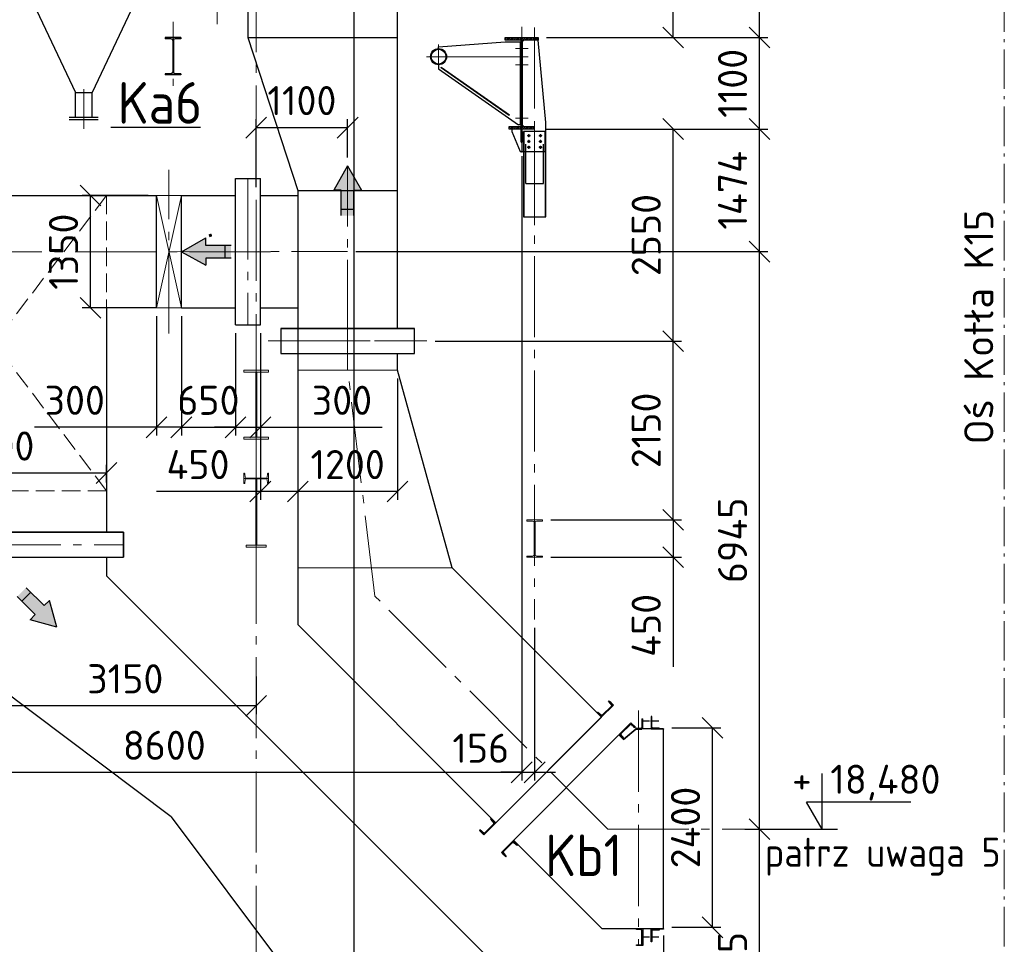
# Model space of a CAD drawing. Header units: millimetres. Extents: x 0 to 129400, y 0 to 84100.
# Tile 17 of 29: x 47652 to 59497, y 54159 to 65278. Entities that reach past the tile are written whole.
import ezdxf
from ezdxf.enums import TextEntityAlignment as Align

# ---------------------------------------------------------------- set-up
doc = ezdxf.new("R2010")
doc.units = ezdxf.units.MM
doc.header["$LTSCALE"] = 100
for name, pattern in [('CENTER2', [1.125, 0.75, -0.125, 0.125, -0.125]), ('gen3', [6.25, 4.75, -1.5]), ('gen3a', [3.125, 2.25, -0.875]), ('gen7', [13.75, 9.75, -1.5, 1, -1.5]), ('gen7a', [6.875, 4.75, -0.875, 0.375, -0.875])]:
    doc.linetypes.add(name, pattern=pattern)
doc.layers.get('Defpoints').update_dxf_attribs({"color": 5, "lineweight": 50})
for name, color, linetype in [('01S', 4, 'Continuous'), ('03S', 1, 'CENTER2'), ('06S', 2, 'Continuous'), ('07', 2, 'Continuous'), ('0S', 7, 'Continuous'), ('3', 3, 'gen3'), ('4', 3, 'Continuous'), ('5', 3, 'Continuous'), ('6', 2, 'Continuous'), ('8', 8, 'Continuous'), ('Rbcs_EX_Profile', 7, 'Continuous')]:
    doc.layers.add(name, color=color, linetype=linetype)
for name, color, linetype, lineweight in [('1', 4, 'Continuous', 0), ('3a', 3, 'gen3a', 0), ('7', 1, 'gen7', 0), ('7a', 1, 'gen7a', 0), ('AM_4', 3, 'Continuous', 25), ('AM_5', 3, 'Continuous', 25), ('Kompensatory', 4, 'Continuous', 25)]:
    doc.layers.add(name, color=color, linetype=linetype, lineweight=lineweight)
doc.styles.get("Standard").update_dxf_attribs({"font": 'isocpeur.ttf'})
doc.linetypes.add('Amzigzag', pattern='A,0.0001,[136,genltshp.shx,S=0.04,R=0,X=0,Y=0],-11', length=11.0001)
doc.dimstyles.new('AM_DIN$0', dxfattribs={"dimtxt": 3.5, "dimasz": 2.5, "dimexe": 1, "dimexo": 1, "dimgap": 1.5, "dimtad": 1, "dimdsep": 46, "dimtxsty": 'Standard', "dimblk": 'OBLIQUE', "dimcen": 0, "dimclrd": 256, "dimclre": 256, "dimclrt": 2, "dimadec": 0, "dimazin": 2, "dimtp": 0.1, "dimtm": 0.1, "dimtfac": 0.71, "dimtmove": 0, "dimatfit": 3, "dimfxl": 0, "dimlwd": -1, "dimlwe": -1, "dimarcsym": 0})
pattern_1 = [(135, (-19881.25, -14833.221), (-11.22532, -11.22532), [])]
pattern_2 = [(45, (-19881.25, -14833.221), (-11.22532, 11.22532), [])]

# ---------------------------------------------------------------- blocks, each defined once
blk = doc.blocks.new('IPE450')
for p, q in [((95, 0), (-95, 0)), ((95, 0), (95, -14.6)), ((-95, 0), (-95, -14.6)), ((-25.7, -14.6), (-95, -14.6)), ((-4.7, -35.6), (-4.7, -414.4)), ((4.7, -35.6), (4.7, -414.4)), ((95, -14.6), (25.7, -14.6)), ((-95, -435.4), (-95, -450)), ((-25.7, -435.4), (-95, -435.4)), ((95, -450), (-95, -450)), ((95, -435.4), (25.7, -435.4)), ((95, -435.4), (95, -450))]:
    blk.add_line(p, q)
for centre, start, end in [((-25.7, -35.6), 0, 90), ((25.7, -35.6), 90, 180), ((-25.7, -414.4), 270, 0), ((25.7, -414.4), 180, 270)]:
    blk.add_arc(centre, 21, start, end)
blk = doc.blocks.new('K3B1')
for p, q in [((-1350, 4200), (1950, 4200)), ((-1350, 150), (-1350, 4200)), ((1950, 2850), (1950, 4200)), ((1350, 2850), (1350, 150)), ((1950, 2850), (1350, 2850)), ((-1555, 150), (1555, 150))]:
    blk.add_line(p, q)
at = {"layer": '3a', "color": 4}
for p, q in [((1350, 4200), (-1350, 650)), ((1350, 650), (-1350, 4200))]:
    blk.add_line(p, q, dxfattribs=at)
at = {"layer": '3a'}
for p, q in [((1350, 4200), (1350, 2850)), ((1350, 650), (-1350, 650))]:
    blk.add_line(p, q, dxfattribs=at)
at = {"layer": '7'}
for p, q in [((0, 4635), (0, 0)), ((2100, 2539), (2100, 4511)), ((3323, 3525), (-1000, 3525)), ((-1550, 0), (1550, 0))]:
    blk.add_line(p, q, dxfattribs=at)
blk = doc.blocks.new('K2B1')
blk.add_hatch(color=4).paths.add_polyline_path([(-5020, 6312), (-4957, 6375), (-5174, 6591), (-5067, 6698), (-4850, 6482), (-4788, 6545), (-4697, 6222)])
for p, q in [((-7005, 7064), (-7005, 7364)), ((-3895, 7364), (-3895, 7064)), ((-7005, 7064), (-3895, 7064)), ((-6800, 6714), (-6800, 7064)), ((-4100, 7064), (-4100, 6842)), ((-4100, 6842), (1200, 1542)), ((-6800, 6714), (-6150, 6064)), ((-3321, 3943), (-6150, 6064)), ((-3321, 3943), (-1200, 1114)), ((1200, 450), (1200, 1542)), ((-1200, 450), (-1200, 1114)), ((-1405, 150), (-1405, 450)), ((-1405, 450), (1405, 450)), ((1405, 150), (1405, 450)), ((-1405, 150), (1405, 150)), ((-1200, 0), (-1200, 150)), ((1200, 0), (1200, 150)), ((1200, 0), (-1200, 0))]:
    blk.add_line(p, q)
at = {"color": 4}
for p, q in [((-5012, 6644), (-5119, 6537)), ((-5067, 6698), (-4850, 6482)), ((-5174, 6591), (-4957, 6375)), ((-4850, 6482), (-4788, 6545)), ((-4697, 6222), (-4788, 6545)), ((-4957, 6375), (-5020, 6312)), ((-4697, 6222), (-5020, 6312))]:
    blk.add_line(p, q, dxfattribs=at)
at = {"layer": '7'}
for p, q in [((-7000, 7214), (-3900, 7214)), ((-5450, 7214), (-5450, 6552)), ((0, -650), (0, 695)), ((-1594, 300), (1594, 300))]:
    blk.add_line(p, q, dxfattribs=at)
blk = doc.blocks.new('k4b2')
for points in [[(443, -165), (443, -76), (749, -76), (749, 76), (443, 76), (443, 164), (150, 0)], [(1815, -3535), (1726, -3535), (1726, -3841), (1574, -3841), (1574, -3535), (1485, -3535), (1650, -3242)], [(-57, -4440), (-57, -4352), (249, -4352), (249, -4200), (-57, -4200), (-57, -4111), (-350, -4276)]]:
    blk.add_hatch(color=4).paths.add_polyline_path(points)
for p, q in [((1200, 1700), (1200, 1200)), ((2250, 1700), (1200, 1700)), ((2250, 1700), (2250, 1200)), ((2250, 1200), (230, 1200)), ((230, 1200), (230, -1200)), ((2250, -5200), (2250, 1200)), ((450, -1200), (230, -1200)), ((450, -1200), (450, -1700)), ((450, -1700), (1050, -3539)), ((450, -1700), (2250, -1700)), ((300, -5155), (300, -3395)), ((300, -3395), (600, -3395)), ((600, -5155), (600, -3395)), ((1050, -3539), (1050, -5200)), ((1050, -3539), (2250, -3539)), ((-350, -4950), (-350, -3600)), ((-350, -3600), (300, -3600)), ((600, -3600), (1050, -3600)), ((-350, -4950), (300, -4950)), ((600, -4950), (1050, -4950)), ((300, -5155), (600, -5155)), ((2250, -5200), (1050, -5200))]:
    blk.add_line(p, q)
at = {"color": 4}
for p, q in [((150, 0), (443, 164)), ((443, 76), (443, 164)), ((749, 76), (443, 76)), ((672, 76), (672, -76)), ((150, 0), (443, -165)), ((749, -76), (443, -76)), ((443, -76), (443, -165)), ((1650, -3242), (1485, -3535)), ((1650, -3242), (1815, -3535)), ((1574, -3535), (1485, -3535)), ((1574, -3841), (1574, -3535)), ((1726, -3841), (1726, -3535)), ((1726, -3535), (1815, -3535)), ((1574, -3764), (1726, -3764)), ((-350, -4276), (-57, -4111)), ((-57, -4200), (-57, -4111)), ((249, -4200), (-57, -4200)), ((172, -4200), (172, -4352)), ((-350, -4276), (-57, -4440)), ((249, -4352), (-57, -4352)), ((-57, -4352), (-57, -4440))]:
    blk.add_line(p, q, dxfattribs=at)
at = {"layer": '0S'}
blk.add_line((2250, -1129), (564, 1200), dxfattribs=at)
at = {"layer": '1'}
for p, q in [((-350, -3600), (-650, -3601)), ((-350, -3600), (-650, -4951)), ((-650, -3601), (-350, -4950)), ((-650, -4951), (-650, -3601)), ((-350, -4950), (-650, -4951))]:
    blk.add_line(p, q, dxfattribs=at)
at = {"layer": '7'}
for p, q in [((1000, 1850), (2450, 1850)), ((1725, 1850), (1725, 686)), ((813, 0), (0, 0)), ((1650, -5350), (1650, -3242)), ((450, -3395), (450, -5155)), ((-400, -4276), (1650, -4275)), ((850, -5350), (2450, -5350))]:
    blk.add_line(p, q, dxfattribs=at)
blk = doc.blocks.new('k7b2')
for p, q in [((425, -1200), (975, -2360)), ((1725, -1200), (1175, -2360)), ((975, -2660), (975, -2360)), ((975, -2360), (1175, -2360)), ((1175, -2660), (1175, -2360)), ((900, -2660), (1250, -2660)), ((900, -2685), (1250, -2685))]:
    blk.add_line(p, q)
at = {"layer": '7'}
blk.add_line((2680, 1541), (2680, -1541), dxfattribs=at)
at = {"layer": '7a'}
blk.add_line((1075, -2797), (1075, -2268), dxfattribs=at)
blk = doc.blocks.new('_Oblique')
at = {"color": 0, "linetype": 'ByBlock', "lineweight": -2}
blk.add_line((-0.5, -0.5), (0.5, 0.5), dxfattribs=at)
blk = doc.blocks.new('*D152')
at = {"layer": 'AM_5', "linetype": 'ByBlock'}
for p, q in [((56474, 55544), (56653, 55544)), ((56553, 52049), (56553, 55544)), ((54491, 52049), (56653, 52049))]:
    blk.add_line(p, q, dxfattribs=at)
at = {"layer": 'Defpoints', "color": 0}
for p in [(56374, 55544), (56553, 55544), (54391, 52049)]:
    blk.add_point(p, dxfattribs=at)
at = {"layer": 'AM_5', "xscale": 250, "yscale": 250, "zscale": 250}
for p, rotation in [((56553, 55544), 90), ((56553, 52049), 270)]:
    blk.add_blockref('_Oblique', p, dxfattribs=dict(at, rotation=rotation))
at = {"layer": 'AM_5', "color": 2, "insert": (56228, 53797), "char_height": 350, "attachment_point": 5, "rotation": 90}
blk.add_mtext('3495', dxfattribs=at)
blk = doc.blocks.new('*D153')
at = {"layer": 'AM_5', "linetype": 'ByBlock'}
for p, q in [((51697, 62489), (56653, 62489)), ((56553, 55544), (56553, 62489)), ((56474, 55544), (56653, 55544))]:
    blk.add_line(p, q, dxfattribs=at)
at = {"layer": 'Defpoints', "color": 0}
for p in [(51597, 62489), (56553, 62489), (56374, 55544)]:
    blk.add_point(p, dxfattribs=at)
at = {"layer": 'AM_5', "xscale": 250, "yscale": 250, "zscale": 250}
for p, rotation in [((56553, 62489), 90), ((56553, 55544), 270)]:
    blk.add_blockref('_Oblique', p, dxfattribs=dict(at, rotation=rotation))
at = {"layer": 'AM_5', "color": 2, "insert": (56228, 59017), "char_height": 350, "attachment_point": 5, "rotation": 90}
blk.add_mtext('6945', dxfattribs=at)
blk = doc.blocks.new('*D154')
at = {"layer": 'AM_5', "linetype": 'ByBlock'}
for p, q in [((53991, 63963), (56653, 63963)), ((56553, 62489), (56553, 63963)), ((51697, 62489), (56653, 62489))]:
    blk.add_line(p, q, dxfattribs=at)
at = {"layer": 'Defpoints', "color": 0}
for p in [(53891, 63963), (56553, 63963), (51597, 62489)]:
    blk.add_point(p, dxfattribs=at)
at = {"layer": 'AM_5', "xscale": 250, "yscale": 250, "zscale": 250}
for p, rotation in [((56553, 63963), 90), ((56553, 62489), 270)]:
    blk.add_blockref('_Oblique', p, dxfattribs=dict(at, rotation=rotation))
at = {"layer": 'AM_5', "color": 2, "insert": (56228, 63226), "char_height": 350, "attachment_point": 5, "rotation": 90}
blk.add_mtext('1474', dxfattribs=at)
blk = doc.blocks.new('*D155')
at = {"layer": 'AM_5', "linetype": 'ByBlock'}
for p, q in [((53991, 65063), (56653, 65063)), ((56553, 63963), (56553, 65063)), ((53991, 63963), (56653, 63963))]:
    blk.add_line(p, q, dxfattribs=at)
at = {"layer": 'Defpoints', "color": 0}
for p in [(53891, 65063), (56553, 65063), (53891, 63963)]:
    blk.add_point(p, dxfattribs=at)
at = {"layer": 'AM_5', "xscale": 250, "yscale": 250, "zscale": 250}
for p, rotation in [((56553, 65063), 90), ((56553, 63963), 270)]:
    blk.add_blockref('_Oblique', p, dxfattribs=dict(at, rotation=rotation))
at = {"layer": 'AM_5', "color": 2, "insert": (56228, 64513), "char_height": 350, "attachment_point": 5, "rotation": 90}
blk.add_mtext('1100', dxfattribs=at)
blk = doc.blocks.new('*D156')
at = {"layer": 'AM_5', "linetype": 'ByBlock'}
for p, q in [((55856, 71402), (56653, 71402)), ((56553, 65063), (56553, 71402)), ((53991, 65063), (56653, 65063))]:
    blk.add_line(p, q, dxfattribs=at)
at = {"layer": 'Defpoints', "color": 0}
for p in [(55756, 71402), (56553, 71402), (53891, 65063)]:
    blk.add_point(p, dxfattribs=at)
at = {"layer": 'AM_5', "xscale": 250, "yscale": 250, "zscale": 250}
for p, rotation in [((56553, 71402), 90), ((56553, 65063), 270)]:
    blk.add_blockref('_Oblique', p, dxfattribs=dict(at, rotation=rotation))
at = {"layer": 'AM_5', "color": 2, "insert": (56228, 68233), "char_height": 350, "attachment_point": 5, "rotation": 90}
blk.add_mtext('6338', dxfattribs=at)
blk = doc.blocks.new('*D157')
at = {"layer": 'AM_5', "linetype": 'ByBlock'}
for p, q in [((54042, 59264), (55614, 59264)), ((55514, 59264), (55514, 58814)), ((54042, 58814), (55614, 58814)), ((55514, 58814), (55514, 57494))]:
    blk.add_line(p, q, dxfattribs=at)
at = {"layer": 'Defpoints', "color": 0}
for p in [(53942, 59264), (55514, 59264), (53942, 58814)]:
    blk.add_point(p, dxfattribs=at)
at = {"layer": 'AM_5', "xscale": 250, "yscale": 250, "zscale": 250}
for p, rotation in [((55514, 59264), 90), ((55514, 58814), 270)]:
    blk.add_blockref('_Oblique', p, dxfattribs=dict(at, rotation=rotation))
at = {"layer": 'AM_5', "color": 2, "insert": (55189, 57994), "char_height": 350, "attachment_point": 5, "rotation": 90}
blk.add_mtext('450', dxfattribs=at)
blk = doc.blocks.new('*D158')
at = {"layer": 'AM_5', "linetype": 'ByBlock'}
for p, q in [((52651, 61413), (55614, 61413)), ((55514, 59264), (55514, 61413)), ((54042, 59264), (55614, 59264))]:
    blk.add_line(p, q, dxfattribs=at)
at = {"layer": 'Defpoints', "color": 0}
for p in [(52551, 61413), (55514, 61413), (53942, 59264)]:
    blk.add_point(p, dxfattribs=at)
at = {"layer": 'AM_5', "xscale": 250, "yscale": 250, "zscale": 250}
for p, rotation in [((55514, 61413), 90), ((55514, 59264), 270)]:
    blk.add_blockref('_Oblique', p, dxfattribs=dict(at, rotation=rotation))
at = {"layer": 'AM_5', "color": 2, "insert": (55189, 60339), "char_height": 350, "attachment_point": 5, "rotation": 90}
blk.add_mtext('2150', dxfattribs=at)
blk = doc.blocks.new('*D159')
at = {"layer": 'AM_5', "linetype": 'ByBlock'}
for p, q in [((53991, 63963), (55614, 63963)), ((55514, 61413), (55514, 63963)), ((52651, 61413), (55614, 61413))]:
    blk.add_line(p, q, dxfattribs=at)
at = {"layer": 'Defpoints', "color": 0}
for p in [(53891, 63963), (55514, 63963), (52551, 61413)]:
    blk.add_point(p, dxfattribs=at)
at = {"layer": 'AM_5', "xscale": 250, "yscale": 250, "zscale": 250}
for p, rotation in [((55514, 63963), 90), ((55514, 61413), 270)]:
    blk.add_blockref('_Oblique', p, dxfattribs=dict(at, rotation=rotation))
at = {"layer": 'AM_5', "color": 2, "insert": (55189, 62688), "char_height": 350, "attachment_point": 5, "rotation": 90}
blk.add_mtext('2550', dxfattribs=at)
blk = doc.blocks.new('*D160')
at = {"layer": 'AM_5', "linetype": 'ByBlock'}
for p, q in [((50860, 66764), (55614, 66764)), ((55514, 65063), (55514, 66764)), ((53991, 65063), (55614, 65063))]:
    blk.add_line(p, q, dxfattribs=at)
at = {"layer": 'Defpoints', "color": 0}
for p in [(50760, 66764), (55514, 66764), (53891, 65063)]:
    blk.add_point(p, dxfattribs=at)
at = {"layer": 'AM_5', "xscale": 250, "yscale": 250, "zscale": 250}
for p, rotation in [((55514, 66764), 90), ((55514, 65063), 270)]:
    blk.add_blockref('_Oblique', p, dxfattribs=dict(at, rotation=rotation))
at = {"layer": 'AM_5', "color": 2, "insert": (55189, 65914), "char_height": 350, "attachment_point": 5, "rotation": 90}
blk.add_mtext('1701', dxfattribs=at)
blk = doc.blocks.new('*D164')
at = {"layer": 'AM_5', "linetype": 'ByBlock'}
for p, q in [((55397, 54263), (55397, 48650)), ((55097, 54058), (55097, 48650)), ((55097, 48750), (54847, 48750)), ((55097, 48750), (55397, 48750)), ((55397, 48750), (56949, 48750))]:
    blk.add_line(p, q, dxfattribs=at)
at = {"layer": 'Defpoints', "color": 0}
for p in [(55397, 54363), (55097, 54158), (55097, 48750)]:
    blk.add_point(p, dxfattribs=at)
at = {"layer": 'AM_5', "xscale": 250, "yscale": 250, "zscale": 250}
blk.add_blockref('_Oblique', (55097, 48750), dxfattribs=at)
at = {"layer": 'AM_5', "xscale": 250, "yscale": 250, "zscale": 250, "rotation": 180}
blk.add_blockref('_Oblique', (55397, 48750), dxfattribs=at)
at = {"layer": 'AM_5', "color": 2, "insert": (56467, 49075), "char_height": 350, "attachment_point": 5}
blk.add_mtext('300', dxfattribs=at)
blk = doc.blocks.new('*D182')
at = {"layer": 'AM_5', "linetype": 'ByBlock'}
for p, q in [((55497, 56763), (56087, 56763)), ((55987, 54363), (55987, 56763)), ((55497, 54363), (56087, 54363))]:
    blk.add_line(p, q, dxfattribs=at)
at = {"layer": 'Defpoints', "color": 0}
for p in [(55397, 56763), (55987, 56763), (55397, 54363)]:
    blk.add_point(p, dxfattribs=at)
at = {"layer": 'AM_5', "xscale": 250, "yscale": 250, "zscale": 250}
for p, rotation in [((55987, 56763), 90), ((55987, 54363), 270)]:
    blk.add_blockref('_Oblique', p, dxfattribs=dict(at, rotation=rotation))
at = {"layer": 'AM_5', "color": 2, "insert": (55662, 55563), "char_height": 350, "attachment_point": 5, "rotation": 90}
blk.add_mtext('2400', dxfattribs=at)
blk = doc.blocks.new('*D183')
at = {"layer": 'AM_5', "linetype": 'ByBlock'}
for p, q in [((50997, 60963), (50997, 59503)), ((52197, 60963), (52197, 59503)), ((52197, 59603), (50997, 59603))]:
    blk.add_line(p, q, dxfattribs=at)
at = {"layer": 'Defpoints', "color": 0}
for p in [(50997, 61063), (52197, 61063), (50997, 59603)]:
    blk.add_point(p, dxfattribs=at)
at = {"layer": 'AM_5', "xscale": 250, "yscale": 250, "zscale": 250, "rotation": 180}
blk.add_blockref('_Oblique', (50997, 59603), dxfattribs=at)
at = {"layer": 'AM_5', "xscale": 250, "yscale": 250, "zscale": 250}
blk.add_blockref('_Oblique', (52197, 59603), dxfattribs=at)
at = {"layer": 'AM_5', "color": 2, "insert": (51597, 59928), "char_height": 350, "attachment_point": 5}
blk.add_mtext('1200', dxfattribs=at)
blk = doc.blocks.new('*D184')
at = {"layer": 'AM_5', "linetype": 'ByBlock'}
for p, q in [((45997, 59713), (45997, 59926)), ((48697, 59826), (45997, 59826)), ((48697, 59713), (48697, 59926))]:
    blk.add_line(p, q, dxfattribs=at)
at = {"layer": 'Defpoints', "color": 0}
for p in [(45997, 59826), (45997, 59613), (48697, 59613)]:
    blk.add_point(p, dxfattribs=at)
at = {"layer": 'AM_5', "xscale": 250, "yscale": 250, "zscale": 250, "rotation": 180}
blk.add_blockref('_Oblique', (45997, 59826), dxfattribs=at)
at = {"layer": 'AM_5', "xscale": 250, "yscale": 250, "zscale": 250}
blk.add_blockref('_Oblique', (48697, 59826), dxfattribs=at)
at = {"layer": 'AM_5', "color": 2, "insert": (47347, 60151), "char_height": 350, "attachment_point": 5}
blk.add_mtext('2700', dxfattribs=at)
blk = doc.blocks.new('*D185')
at = {"layer": 'AM_5', "linetype": 'ByBlock'}
for p, q in [((49197, 63163), (48404, 63163)), ((48504, 61813), (48504, 63163)), ((49197, 61813), (48404, 61813))]:
    blk.add_line(p, q, dxfattribs=at)
at = {"layer": 'Defpoints', "color": 0}
for p in [(48504, 63163), (49297, 63163), (49297, 61813)]:
    blk.add_point(p, dxfattribs=at)
at = {"layer": 'AM_5', "xscale": 250, "yscale": 250, "zscale": 250}
for p, rotation in [((48504, 63163), 90), ((48504, 61813), 270)]:
    blk.add_blockref('_Oblique', p, dxfattribs=dict(at, rotation=rotation))
at = {"layer": 'AM_5', "color": 2, "insert": (48179, 62488), "char_height": 350, "attachment_point": 5, "rotation": 90}
blk.add_mtext('1350', dxfattribs=at)
blk = doc.blocks.new('*D200')
at = {"layer": 'AM_5', "linetype": 'ByBlock'}
for p, q in [((50497, 63264), (50497, 64080)), ((50497, 63980), (51597, 63980)), ((51597, 63622), (51597, 64080))]:
    blk.add_line(p, q, dxfattribs=at)
at = {"layer": 'Defpoints', "color": 0}
for p in [(51597, 63980), (51597, 63522), (50497, 63164)]:
    blk.add_point(p, dxfattribs=at)
at = {"layer": 'AM_5', "xscale": 250, "yscale": 250, "zscale": 250, "rotation": 180}
blk.add_blockref('_Oblique', (50497, 63980), dxfattribs=at)
at = {"layer": 'AM_5', "xscale": 250, "yscale": 250, "zscale": 250}
blk.add_blockref('_Oblique', (51597, 63980), dxfattribs=at)
at = {"layer": 'AM_5', "color": 2, "insert": (51047, 64305), "char_height": 350, "attachment_point": 5}
blk.add_mtext('1100', dxfattribs=at)
blk = doc.blocks.new('*D201')
at = {"layer": 'AM_5', "linetype": 'ByBlock'}
for p, q in [((47347, 58201), (47347, 56927)), ((50497, 57380), (50497, 56927)), ((50497, 57027), (47347, 57027))]:
    blk.add_line(p, q, dxfattribs=at)
at = {"layer": 'Defpoints', "color": 0}
for p in [(47347, 58301), (50497, 57480), (47347, 57027)]:
    blk.add_point(p, dxfattribs=at)
at = {"layer": 'AM_5', "xscale": 250, "yscale": 250, "zscale": 250, "rotation": 180}
blk.add_blockref('_Oblique', (47347, 57027), dxfattribs=at)
at = {"layer": 'AM_5', "xscale": 250, "yscale": 250, "zscale": 250}
blk.add_blockref('_Oblique', (50497, 57027), dxfattribs=at)
at = {"layer": 'AM_5', "color": 2, "insert": (48922, 57352), "char_height": 350, "attachment_point": 5}
blk.add_mtext('3150', dxfattribs=at)
blk = doc.blocks.new('*D240')
at = {"layer": 'AM_5', "linetype": 'ByBlock'}
for p, q in [((53691, 63635), (53691, 56127)), ((45091, 57964), (45091, 56127)), ((45091, 56227), (53691, 56227))]:
    blk.add_line(p, q, dxfattribs=at)
at = {"layer": 'Defpoints', "color": 0}
for p in [(53691, 63735), (45091, 58064), (53691, 56227)]:
    blk.add_point(p, dxfattribs=at)
at = {"layer": 'AM_5', "xscale": 250, "yscale": 250, "zscale": 250, "rotation": 180}
blk.add_blockref('_Oblique', (45091, 56227), dxfattribs=at)
at = {"layer": 'AM_5', "xscale": 250, "yscale": 250, "zscale": 250}
blk.add_blockref('_Oblique', (53691, 56227), dxfattribs=at)
at = {"layer": 'AM_5', "color": 2, "insert": (49391, 56552), "char_height": 350, "attachment_point": 5}
blk.add_mtext('8600', dxfattribs=at)
blk = doc.blocks.new('*D241')
at = {"layer": 'AM_5', "linetype": 'ByBlock'}
for p, q in [((53691, 63635), (53691, 56127)), ((53847, 57964), (53847, 56127)), ((53691, 56227), (53441, 56227)), ((53691, 56227), (53847, 56227)), ((53847, 56227), (54097, 56227))]:
    blk.add_line(p, q, dxfattribs=at)
at = {"layer": 'Defpoints', "color": 0}
for p in [(53691, 63735), (53847, 58064), (53847, 56227)]:
    blk.add_point(p, dxfattribs=at)
at = {"layer": 'AM_5', "xscale": 250, "yscale": 250, "zscale": 250}
blk.add_blockref('_Oblique', (53691, 56227), dxfattribs=at)
at = {"layer": 'AM_5', "xscale": 250, "yscale": 250, "zscale": 250, "rotation": 180}
blk.add_blockref('_Oblique', (53847, 56227), dxfattribs=at)
at = {"layer": 'AM_5', "color": 2, "insert": (53199, 56517), "char_height": 350, "attachment_point": 5}
blk.add_mtext('156', dxfattribs=at)
blk = doc.blocks.new('A$C3A341088')
at = {"layer": '8'}
h = blk.add_hatch(dxfattribs=at)
h.set_pattern_fill('ANSI31', color=256, scale=5, style=0)
h.set_pattern_definition([(45, (-28481.25, -13763.221), (-11.22532, 11.22532), [])])
h.paths.add_polyline_path([(-200, 0), (200, 0), (200, -30), (-200, -30)])
h = blk.add_hatch(dxfattribs=at)
h.set_pattern_fill('ANSI31', color=256, scale=5, style=0)
h.set_pattern_definition(pattern_2)
edge = h.paths.add_edge_path()
edge.add_line((4411, -36), (4411, -414))
edge = h.paths.add_edge_path()
edge.add_line((4401, -36), (4401, -414))
edge = h.paths.add_edge_path()
edge.add_line((4501, -450), (4311, -450))
edge = h.paths.add_edge_path()
edge.add_arc((4380, -414), 21, 270, 360)
edge = h.paths.add_edge_path()
edge.add_line((4311, -435), (4311, -450))
edge = h.paths.add_edge_path()
edge.add_line((4380, -435), (4311, -435))
edge = h.paths.add_edge_path()
edge.add_line((4501, -435), (4432, -435))
edge = h.paths.add_edge_path()
edge.add_line((4501, -435), (4501, -450))
edge = h.paths.add_edge_path()
edge.add_arc((4432, -414), 21, 180, 270)
edge = h.paths.add_edge_path()
edge.add_arc((4380, -36), 21, 0, 90)
edge = h.paths.add_edge_path()
edge.add_arc((4432, -36), 21, 90, 180)
edge = h.paths.add_edge_path()
edge.add_line((4501, 0), (4311, 0))
edge = h.paths.add_edge_path()
edge.add_line((4380, -15), (4311, -15))
edge = h.paths.add_edge_path()
edge.add_line((4311, 0), (4311, -15))
edge = h.paths.add_edge_path()
edge.add_line((4501, -15), (4432, -15))
edge = h.paths.add_edge_path()
edge.add_line((4501, 0), (4501, -15))
h = blk.add_hatch(dxfattribs=at)
h.set_pattern_fill('ANSI31', color=256, scale=5, style=0)
h.set_pattern_definition([(45, (-19881.25, -13763.221), (-11.22532, 11.22532), [])])
h.paths.add_polyline_path([(8400, 0), (8800, 0), (8800, -30), (8400, -30)])
h = blk.add_hatch(dxfattribs=at)
h.set_pattern_fill('ANSI31', color=256, scale=5, angle=90, style=0)
h.set_pattern_definition(pattern_1)
h.paths.add_polyline_path([(5, -1070), (-5, -1070), (-5, -30), (5, -30)])
h = blk.add_hatch(dxfattribs=at)
h.set_pattern_fill('ANSI31', color=256, scale=5, angle=90, style=0)
h.set_pattern_definition(pattern_1)
h.paths.add_polyline_path([(8605, -1070), (8595, -1070), (8595, -30), (8605, -30)])
h = blk.add_hatch(dxfattribs=at)
h.set_pattern_fill('ANSI31', color=256, scale=5, style=0)
h.set_pattern_definition([(45, (-28481.25, -14833.221), (-11.22532, 11.22532), [])])
h.paths.add_polyline_path([(-150, -1070), (150, -1070), (150, -1100), (-150, -1100)])
h = blk.add_hatch(dxfattribs=at)
h.set_pattern_fill('ANSI31', color=256, scale=5, style=0)
h.set_pattern_definition(pattern_2)
h.paths.add_polyline_path([(8450, -1070), (8750, -1070), (8750, -1100), (8450, -1100)])
for p, q in [((7600, -113), (8400, -50)), ((7600, -133), (7600, -113)), ((8400, -50), (8595, -50)), ((8583, -50), (8583, -1050)), ((7600, -327), (7600, -377)), ((7600, -377), (8563, -1050)), ((7630, -361), (7633, -357)), ((7630, -361), (8450, -934)), ((7633, -357), (8453, -930)), ((8450, -934), (8453, -930)), ((8583, -1050), (8563, -1050)), ((8595, -1050), (8583, -1050)), ((-150, -1115), (-135, -1100)), ((8595, -1260), (8595, -1100)), ((8605, -1260), (8605, -1100)), ((8595, -1260), (8605, -1260))]:
    blk.add_line(p, q)
for points in [[(-200, 0), (200, 0), (200, -30), (-200, -30)], [(8400, 0), (8800, 0), (8800, -30), (8400, -30)], [(5, -1070), (-5, -1070), (-5, -30), (5, -30)], [(8605, -1070), (8595, -1070), (8595, -30), (8605, -30)], [(-150, -1300), (-160, -1300), (-160, -850), (-150, -850)], [(150, -1300), (160, -1300), (160, -850), (150, -850)], [(-150, -1070), (150, -1070), (150, -1100), (-150, -1100)], [(8450, -1070), (8750, -1070), (8750, -1100), (8450, -1100)]]:
    blk.add_lwpolyline(points, close=True)
for points in [[(-25, -30), (-200, -30), (-200, -80), (-150, -850), (-150, -1055), (-135, -1070), (-25, -1070), (-5, -1050), (-5, -50), (-25, -30)], [(25, -30), (200, -30), (200, -80), (150, -850), (150, -1055), (135, -1070), (25, -1070), (5, -1050), (5, -50), (25, -30)], [(8480, -1100), (8480, -1130), (8581, -1370), (8891, -1370), (8891, -1020), (8800, -30), (8625, -30), (8605, -50), (8605, -1050), (8625, -1070), (8750, -1070), (8750, -1100), (8480, -1100)], [(150, -1370), (-150, -1370), (-150, -1115), (-135, -1100), (135, -1100), (150, -1115), (150, -1370)]]:
    blk.add_lwpolyline(points)
for centre, radius in [((7600, -230), 96.8), ((7600, -230), 88.8), ((-70, -1180), 12), ((70, -1180), 12), ((8686, -1180), 12), ((8826, -1180), 12), ((-70, -1250), 12), ((70, -1250), 12), ((8686, -1250), 12), ((8826, -1250), 12), ((-70, -1320), 12), ((70, -1320), 12), ((8686, -1320), 12), ((8826, -1320), 12)]:
    blk.add_circle(centre, radius)
at = {"layer": '1'}
for p, q in [((-135, -1370), (-135, -2155)), ((-135, -1380), (-125, -1380)), ((-125, -1380), (-125, -2155)), ((125, -1380), (125, -2155)), ((125, -1380), (135, -1380)), ((135, -1370), (135, -2155)), ((8621, -1370), (8621, -2155)), ((8621, -1380), (8631, -1380)), ((8631, -1380), (8631, -2155)), ((8881, -1380), (8881, -2155)), ((8881, -1380), (8891, -1380)), ((8891, -1370), (8891, -2155)), ((-125, -1556), (-135, -1556)), ((135, -1556), (125, -1556)), ((8631, -1556), (8621, -1556)), ((8891, -1556), (8881, -1556))]:
    blk.add_line(p, q, dxfattribs=at)
at = {"layer": '3'}
for p, q in [((135, -1130), (-135, -1130)), ((-135, -1370), (-135, -1130)), ((-125, -1380), (-125, -1130)), ((-105, -1756), (-105, -1130)), ((105, -1756), (105, -1130)), ((125, -1380), (125, -1130)), ((135, -1370), (135, -1130)), ((8891, -1130), (8621, -1130)), ((8621, -1370), (8621, -1130)), ((8631, -1380), (8631, -1130)), ((8651, -1756), (8651, -1130)), ((8861, -1756), (8861, -1130)), ((8881, -1380), (8881, -1130)), ((-105, -1756), (105, -1756)), ((8651, -1756), (8861, -1756))]:
    blk.add_line(p, q, dxfattribs=at)
at = {"layer": '3a'}
blk.add_line((8891, -1370), (8891, -1130), dxfattribs=at)
at = {"layer": '7'}
for p, q in [((8600, -1383), (8600, 130)), ((7745, -230), (8676, -230))]:
    blk.add_line(p, q, dxfattribs=at)
at = {"layer": '7a'}
for p, q in [((0, 193), (0, -2429)), ((4406, 189), (4406, -580)), ((7600, -375), (7600, -85)), ((7745, -230), (7455, -230)), ((8524, -130), (8676, -130)), ((8524, -330), (8676, -330)), ((8524, -970), (8676, -970)), ((-88, -1180), (-52, -1180)), ((-70, -1198), (-70, -1162)), ((52, -1180), (88, -1180)), ((70, -1198), (70, -1162)), ((8668, -1180), (8704, -1180)), ((8686, -1198), (8686, -1162)), ((8756, -1100), (8756, -2255)), ((8808, -1180), (8844, -1180)), ((8826, -1198), (8826, -1162)), ((-88, -1250), (-52, -1250)), ((-70, -1268), (-70, -1232)), ((-70, -1338), (-70, -1302)), ((52, -1250), (88, -1250)), ((70, -1268), (70, -1232)), ((70, -1338), (70, -1302)), ((8668, -1250), (8704, -1250)), ((8686, -1268), (8686, -1232)), ((8686, -1338), (8686, -1302)), ((8808, -1250), (8844, -1250)), ((8826, -1268), (8826, -1232)), ((8826, -1338), (8826, -1302)), ((-88, -1320), (-52, -1320)), ((52, -1320), (88, -1320)), ((8668, -1320), (8704, -1320)), ((8808, -1320), (8844, -1320))]:
    blk.add_line(p, q, dxfattribs=at)
at = {"layer": 'AM_4', "linetype": 'Amzigzag'}
for p, q in [((-135, -2155), (135, -2155)), ((8621, -2155), (8891, -2155))]:
    blk.add_line(p, q, dxfattribs=at)
blk.add_blockref('IPE450', (4406, 0))
blk = doc.blocks.new('*D275')
at = {"layer": 'AM_5', "linetype": 'ByBlock'}
for p, q in [((51672, 67351), (51672, 49945)), ((52797, 52344), (52797, 49945)), ((51672, 50045), (52797, 50045))]:
    blk.add_line(p, q, dxfattribs=at)
at = {"layer": 'Defpoints', "color": 0}
for p in [(51672, 67451), (52797, 52444), (52797, 50045)]:
    blk.add_point(p, dxfattribs=at)
at = {"layer": 'AM_5', "xscale": 250, "yscale": 250, "zscale": 250, "rotation": 180}
blk.add_blockref('_Oblique', (51672, 50045), dxfattribs=at)
at = {"layer": 'AM_5', "xscale": 250, "yscale": 250, "zscale": 250}
blk.add_blockref('_Oblique', (52797, 50045), dxfattribs=at)
at = {"layer": 'AM_5', "color": 2, "insert": (52234, 50370), "char_height": 350, "attachment_point": 5}
blk.add_mtext('1125', dxfattribs=at)
blk = doc.blocks.new('*D322')
at = {"layer": 'AM_5', "linetype": 'ByBlock'}
for p, q in [((50997, 61714), (50997, 59503)), ((50547, 61509), (50547, 59503)), ((50547, 59603), (49297, 59603)), ((50997, 59603), (50547, 59603))]:
    blk.add_line(p, q, dxfattribs=at)
at = {"layer": 'Defpoints', "color": 0}
for p in [(50997, 61814), (50547, 61609), (50997, 59603)]:
    blk.add_point(p, dxfattribs=at)
at = {"layer": 'AM_5', "xscale": 250, "yscale": 250, "zscale": 250, "rotation": 180}
blk.add_blockref('_Oblique', (50547, 59603), dxfattribs=at)
at = {"layer": 'AM_5', "xscale": 250, "yscale": 250, "zscale": 250}
blk.add_blockref('_Oblique', (50997, 59603), dxfattribs=at)
at = {"layer": 'AM_5', "color": 2, "insert": (49797, 59928), "char_height": 350, "attachment_point": 5}
blk.add_mtext('450', dxfattribs=at)
blk = doc.blocks.new('*D323')
at = {"layer": 'AM_5', "linetype": 'ByBlock'}
for p, q in [((50247, 61509), (50247, 60276)), ((50547, 61509), (50547, 60276)), ((50247, 60376), (49997, 60376)), ((50247, 60376), (50547, 60376)), ((50547, 60376), (52012, 60376))]:
    blk.add_line(p, q, dxfattribs=at)
at = {"layer": 'Defpoints', "color": 0}
for p in [(50247, 61609), (50547, 61609), (50247, 60376)]:
    blk.add_point(p, dxfattribs=at)
at = {"layer": 'AM_5', "xscale": 250, "yscale": 250, "zscale": 250}
blk.add_blockref('_Oblique', (50247, 60376), dxfattribs=at)
at = {"layer": 'AM_5', "xscale": 250, "yscale": 250, "zscale": 250, "rotation": 180}
blk.add_blockref('_Oblique', (50547, 60376), dxfattribs=at)
at = {"layer": 'AM_5', "color": 2, "insert": (51529, 60701), "char_height": 350, "attachment_point": 5}
blk.add_mtext('300', dxfattribs=at)
blk = doc.blocks.new('*D324')
at = {"layer": 'AM_5', "linetype": 'ByBlock'}
for p, q in [((49597, 61714), (49597, 60276)), ((50247, 61509), (50247, 60276)), ((49597, 60376), (50247, 60376))]:
    blk.add_line(p, q, dxfattribs=at)
at = {"layer": 'Defpoints', "color": 0}
for p in [(49597, 61814), (50247, 61609), (50247, 60376)]:
    blk.add_point(p, dxfattribs=at)
at = {"layer": 'AM_5', "xscale": 250, "yscale": 250, "zscale": 250, "rotation": 180}
blk.add_blockref('_Oblique', (49597, 60376), dxfattribs=at)
at = {"layer": 'AM_5', "xscale": 250, "yscale": 250, "zscale": 250}
blk.add_blockref('_Oblique', (50247, 60376), dxfattribs=at)
at = {"layer": 'AM_5', "color": 2, "insert": (49922, 60701), "char_height": 350, "attachment_point": 5}
blk.add_mtext('650', dxfattribs=at)
blk = doc.blocks.new('*D334')
at = {"layer": 'AM_5', "linetype": 'ByBlock'}
for p, q in [((49297, 61713), (49297, 60276)), ((49597, 61714), (49597, 60276)), ((49297, 60376), (47832, 60376)), ((49597, 60376), (49297, 60376))]:
    blk.add_line(p, q, dxfattribs=at)
at = {"layer": 'Defpoints', "color": 0}
for p in [(49297, 61813), (49597, 61814), (49597, 60376)]:
    blk.add_point(p, dxfattribs=at)
at = {"layer": 'AM_5', "xscale": 250, "yscale": 250, "zscale": 250}
for p, rotation in [((49297, 60376), 179.9999999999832), ((49597, 60376), 359.9999999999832)]:
    blk.add_blockref('_Oblique', p, dxfattribs=dict(at, rotation=rotation))
at = {"layer": 'AM_5', "color": 2, "insert": (48314, 60701), "char_height": 350, "attachment_point": 5}
blk.add_mtext('300', dxfattribs=at)
blk = doc.blocks.new('belkinakonst')
for points in [[(-150, -25), (150, -25), (150, 0), (-150, 0)], [(-6, -805), (6, -805), (6, -25), (-6, -25)], [(-150, -830), (150, -830), (150, -805), (-150, -805)], [(-6, -2105), (6, -2105), (6, -1308), (-6, -1308)], [(-120, -2130), (120, -2130), (120, -2105), (-120, -2105)]]:
    blk.add_lwpolyline(points, close=True)
blk.add_lwpolyline([(121, -1297, 0.374034), (131, -1288), (137, -1246, -0.374034), (144, -1240), (150, -1240), (150, -1365), (144, -1365, -0.374034), (137, -1359), (131, -1317, 0.374034), (121, -1308), (-121, -1308, 0.374034), (-131, -1317), (-137, -1359, -0.374034), (-144, -1365), (-150, -1365), (-150, -1240), (-144, -1240, -0.374034), (-137, -1246), (-131, -1288, 0.374034), (-121, -1297)], format="xyb", close=True)
at = {"layer": '7a'}
for p, q in [((0, 140), (0, -2280)), ((150, -1302), (-150, -1302))]:
    blk.add_line(p, q, dxfattribs=at)
blk = doc.blocks.new('poziom')
at = {"layer": '6', "color": 3}
for p, q in [((0, 0), (0, 6.68)), ((10.65, 3.24), (-1.87, 3.24)), ((0, 0), (-1.87, 3.24))]:
    blk.add_line(p, q, dxfattribs=at)
at = {"layer": '5', "color": 2}
blk.add_attdef('POZIOM', (-2, 4.24), '', height=3.5, dxfattribs=at)
blk = doc.blocks.new('K1B1_px')
for p, q in [((-4605, 6000), (-4605, 5700)), ((-4605, 6000), (-2995, 6000)), ((-2995, 5700), (-2995, 6000)), ((-4605, 5700), (-2995, 5700)), ((-4400, 5700), (-4400, 2442)), ((-4400, 5700), (-4400, 5459)), ((-3200, 5500), (-3200, 5700)), ((-2542, 3121), (-3200, 5500)), ((-747, 1326), (-2542, 3121)), ((-2016, 57), (-4400, 2442)), ((-744, 1329), (-2020, 53))]:
    blk.add_line(p, q)
at = {"layer": '1'}
for p, q in [((-3200, 5500), (-4400, 5500)), ((-2542, 3121), (-4400, 3121))]:
    blk.add_line(p, q, dxfattribs=at)
at = {"layer": '7'}
for p, q in [((-3800, 5500), (-3800, 6736)), ((-4754, 5850), (-2846, 5850)), ((-3471, 2781), (-3800, 5500)), ((-670, -20), (-3471, 2781)), ((-300, 1405), (-300, -1405)), ((-670, -20), (997, -20))]:
    blk.add_line(p, q, dxfattribs=at)
blk = doc.blocks.new('CN200-STARY')
at = {"color": 140, "linetype": 'ByBlock'}
for p, q in [((-20, 50), (-19, 50)), ((-20, -50), (-19, -50))]:
    blk.add_line(p, q, dxfattribs=at)
at = {"color": 0, "linetype": 'ByBlock', "ltscale": 0.5}
for points in [[(55, 100), (-20, 100), (-20, -100), (55, -100)], [(55, -100), (55, -92), (-11, -86), (-11, 86), (55, 92), (55, 100)]]:
    blk.add_lwpolyline(points, dxfattribs=at)
at = {"color": 140, "linetype": 'ByBlock'}
for centre, radius, start, end in [((0, -75), 11.5, 180, 264.8212), ((49, -97), 6, 0, 84.8212)]:
    blk.add_arc(centre, radius, start, end, dxfattribs=at)
at = {"layer": 'Defpoints', "linetype": 'Continuous'}
for p, q in [((8, 100), (8, 98)), ((8, 87), (8, 91)), ((20, 100), (20, 98)), ((31, 100), (31, 98)), ((31, 89), (31, 91))]:
    blk.add_line(p, q, dxfattribs=at)
blk = doc.blocks.new('A$C480F48F2')
at = {"layer": '0S'}
for p, q in [((-127, 125), (-1396, -1144)), ((85, -87), (-1184, -1356))]:
    blk.add_line(p, q, dxfattribs=at)
at = {"layer": '0S', "xscale": -1}
for p, rotation in [((-67, 214), 315.0000109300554), ((-1244, -1444), 135.0000109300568)]:
    blk.add_blockref('CN200-STARY', p, dxfattribs=dict(at, rotation=rotation))
at = {"layer": '0S'}
for p, rotation in [((173, -27), 315.0000109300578), ((-1485, -1204), 134.9999893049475)]:
    blk.add_blockref('CN200-STARY', p, dxfattribs=dict(at, rotation=rotation))
blk = doc.blocks.new('A$C72F52441x')
for p, q in [((-180, 1077), (-31, 1200)), ((-179, 1084), (-33, 1205)), ((300, 1205), (-33, 1205)), ((150, 1205), (200, 1205)), ((-236, 1133), (-180, 1077)), ((150, -1205), (200, -1205))]:
    blk.add_line(p, q)
at = {"layer": '01S'}
blk.add_line((300, -1205), (300, 1205), dxfattribs=at)
at = {"layer": '03S'}
for p, q in [((55, 1300), (255, 1300)), ((55, -1295), (255, -1295))]:
    blk.add_line(p, q, dxfattribs=at)
at = {"layer": '0S'}
blk.add_line((41, 1325), (50, 1325), dxfattribs=at)
for points in [[(250, 1205), (250, 1209, 0.414214), (243, 1215), (173, 1215, -0.414214), (160, 1228), (160, 1349, 0.414214), (153, 1355), (150, 1355), (150, 1205)], [(250, -1205), (250, -1209, -0.414214), (243, -1215), (173, -1215, 0.414214), (160, -1228), (160, -1348, -0.414214), (153, -1355), (150, -1355), (150, -1205)]]:
    blk.add_lwpolyline(points, format="xyb", dxfattribs=at)
for points in [[(200, 1205), (300, 1205), (300, 1200), (200, 1200)], [(200, -1200), (300, -1200), (300, -1205), (200, -1205)]]:
    blk.add_lwpolyline(points, close=True, dxfattribs=at)
at = {"layer": 'Rbcs_EX_Profile'}
for p, q in [((41, 1325), (41, 1226)), ((50, 1205), (50, 1325)), ((-31, 1200), (40, 1200)), ((-23, 1212), (-25, 1210)), ((-25, 1210), (-25, 1208)), ((-25, 1208), (-25, 1205)), ((-21, 1214), (-23, 1212)), ((-19, 1214), (-21, 1214)), ((-19, 1214), (31, 1218)), ((37, 1219), (31, 1218)), ((41, 1226), (37, 1219)), ((40, 1200), (40, 1205)), ((-438, -1200), (-1504, -135)), ((300, -1200), (-438, -1200))]:
    blk.add_line(p, q, dxfattribs=at)
blk.add_lwpolyline([(50, -1200), (50, -1400), (-25, -1400), (-25, -1397), (-25, -1395), (-23, -1393), (-21, -1391), (-19, -1391), (31, -1387), (34, -1386), (38, -1384), (40, -1380), (41, -1376), (41, -1224), (40, -1220), (38, -1216), (34, -1214), (31, -1213), (-19, -1209), (-21, -1209), (-23, -1207), (-25, -1205), (-25, -1203), (-25, -1200)], close=True, dxfattribs=at)

msp = doc.modelspace()

# ---------------------------------------------------------------- linework, layer by layer
at = {"color": 3}
msp.add_line((48749.58, 63986.87), (49826.62, 63986.87), dxfattribs=at)
at = {"layer": '07', "color": 3}
msp.add_lwpolyline([(49923.87, 62695.76, 0, 50, 0), (49945.99, 62684.1, 50, 0, 0), (49968.1, 62672.43, 0, 0, 0), (49826.62, 63986.87, 0, 0, 0)], format="xyseb", dxfattribs=at)
at = {"layer": '4'}
msp.add_line((56373.61, 55544.24), (57490.94, 55544.24), dxfattribs=at)
at = {"layer": '7'}
for p, q in [((50496.97, 74113.25), (50496.97, 50723.7)), ((50496.97, 74113.25), (50496.97, 50723.7)), ((53846.97, 65183.74), (53846.97, 58064.04))]:
    msp.add_line(p, q, dxfattribs=at)
at = {"layer": '7a'}
msp.add_line((59496.97, 50008.32), (59496.97, 71483.69), dxfattribs=at)
at = {"layer": 'Kompensatory'}
for points in [[(50791.97, 61263.4), (52401.97, 61263.4), (52401.97, 61563.4), (50791.97, 61563.4)], [(45791.97, 58813.4), (48901.97, 58813.4), (48901.97, 59113.4), (45791.97, 59113.4)]]:
    msp.add_lwpolyline(points, close=True, dxfattribs=at)

# ---------------------------------------------------------------- block references
for name, p in [('k7b2', (47346.97, 66764.24)), ('k4b2', (49946.97, 66764.24)), ('A$C3A341088', (45090.97, 65063.41)), ('K3B1', (47346.97, 58963.4)), ('K1B1_px', (55396.97, 55564.24)), ('K2B1', (52796.97, 51749.4)), ('A$C480F48F2', (54776.24, 56764.24)), ('A$C72F52441x', (55096.97, 55544.24))]:
    msp.add_blockref(name, p)
at = {"layer": '07'}
ref = msp.add_blockref('poziom', (57305.83, 55544.24), dxfattribs=dict(at, xscale=100, yscale=100, zscale=100))
ref.add_attrib('POZIOM', '+ 18,480', (56942.41, 55968.49), dxfattribs={"layer": '5', "color": 2, "height": 350})
at = {"layer": '1'}
for name, p in [('belkinakonst', (50496.97, 61063.41)), ('IPE450', (53846.97, 59263.74))]:
    msp.add_blockref(name, p, dxfattribs=at)

# ---------------------------------------------------------------- texts
at = {"layer": '06S', "color": 2, "width": 0.9}
msp.add_text('patrz uwaga 5', height=350, dxfattribs=at).set_placement((56616.03, 54985.68), align=Align.BOTTOM_LEFT)
at = {"layer": '07', "color": 2}
msp.add_text('Oś Kotła K15', height=350, rotation=90, dxfattribs=at).set_placement((59470.07, 60170.97), align=Align.BOTTOM_LEFT)
at = {"layer": '4', "color": 6, "width": 0.9}
for s, p in [('Ka6', (48831.37, 63877.58)), ('Kb1', (53973.72, 54828.27))]:
    msp.add_text(s, height=500, dxfattribs=at).set_placement(p, align=Align.BOTTOM_LEFT)

# ---------------------------------------------------------------- dimensions: what is measured, and where the dimension line sits
at = {"layer": 'AM_5'}
for base, p1, p2, angle, override, picture, middle in [((56552.96, 71401.74), (53890.97, 65063.41), (55755.53, 71401.74), 90, {"dimscale": 100, "dimdec": 0, "dimtp": 3, "dimtm": 0, "dimarcsym": 1}, '*D156', (56227.96, 68232.58)), ((52796.97, 50044.66), (51671.97, 67450.56), (52796.97, 52443.98), 0, {"dimscale": 100, "dimdec": 0, "dimtp": 3, "dimtm": 0, "dimarcsym": 1}, '*D275', (52234.47, 50369.66)), ((55513.98, 66764.24), (53890.97, 65063.41), (50759.82, 66764.24), 90, {"dimscale": 100, "dimdec": 0, "dimtp": 3, "dimtm": 0, "dimarcsym": 1}, '*D160', (55188.98, 65913.83)), ((56552.96, 65063.41), (53890.97, 63963.41), (53890.97, 65063.41), 90, {"dimscale": 100, "dimdec": 0, "dimtp": 3, "dimtm": 0, "dimarcsym": 1}, '*D155', (56227.96, 64513.41)), ((56552.96, 63963.41), (51596.97, 62489.24), (53890.97, 63963.41), 90, {"dimscale": 100, "dimdec": 0, "dimtp": 3, "dimtm": 0, "dimarcsym": 1}, '*D154', (56227.96, 63226.33)), ((55513.98, 63963.41), (52550.74, 61413.4), (53890.97, 63963.41), 90, {"dimscale": 100, "dimdec": 0, "dimtp": 3, "dimtm": 0, "dimarcsym": 1}, '*D159', (55188.98, 62688.41)), ((53690.97, 56226.74), (45090.97, 58064.04), (53690.97, 63735.26), 0, {"dimscale": 100, "dimdec": 0, "dimtp": 3, "dimtm": 0, "dimtix": 1, "dimarcsym": 1}, '*D240', (49390.97, 56551.74)), ((48504.3, 63163.4), (49296.97, 61813.4), (49296.97, 63163.4), 90, {"dimscale": 100, "dimdec": 0, "dimtp": 3, "dimtm": 0, "dimarcsym": 1}, '*D185', (48179.3, 62488.4)), ((56552.96, 62489.24), (56373.61, 55544.24), (51596.97, 62489.24), 90, {"dimscale": 100, "dimdec": 0, "dimtp": 3, "dimtm": 0, "dimarcsym": 1}, '*D153', (56227.96, 59016.74)), ((55513.98, 61413.4), (53941.97, 59263.74), (52550.74, 61413.4), 90, {"dimscale": 100, "dimdec": 0, "dimtp": 3, "dimtm": 0, "dimarcsym": 1}, '*D158', (55188.98, 60338.57)), ((55987.17, 56763.4), (55396.97, 54363.4), (55396.97, 56763.4), 90, {"dimscale": 100, "dimdec": 0, "dimtp": 3, "dimtm": 0, "dimarcsym": 1}, '*D182', (55662.17, 55563.4)), ((56552.96, 55544.24), (54390.92, 52049.4), (56373.61, 55544.24), 90, {"dimscale": 100, "dimdec": 0, "dimtp": 3, "dimtm": 0, "dimarcsym": 1}, '*D152', (56227.96, 53796.82))]:
    dim = msp.add_linear_dim(base=base, p1=p1, p2=p2, angle=angle, dimstyle='AM_DIN$0', override=override, dxfattribs=at)
    dim.commit()
    dim.dimension.update_dxf_attribs({"geometry": picture, "text_midpoint": middle})
for base, p1, p2, override, picture, middle in [((51596.97, 63980.22), (50496.97, 63164.24), (51596.97, 63522.22), {"dimscale": 100, "dimdec": 0, "dimtp": 3, "dimtm": 0, "dimarcsym": 1}, '*D200', (51046.97, 64305.22)), ((50996.97, 59603.25), (52196.97, 61063.4), (50996.97, 61063.4), {"dimscale": 100, "dimdec": 0, "dimtp": 3, "dimtm": 0, "dimarcsym": 1}, '*D183', (51596.97, 59928.25)), ((45996.97, 59826.23), (48696.97, 59613.4), (45996.97, 59613.4), {"dimscale": 100, "dimdec": 0, "dimtp": 3, "dimtm": 0, "dimarcsym": 1}, '*D184', (47346.97, 60151.23)), ((47346.97, 57026.74), (50496.97, 57480.07), (47346.97, 58301.02), {"dimscale": 100, "dimdec": 0, "dimtp": 3, "dimtm": 0, "dimtix": 1, "dimarcsym": 1}, '*D201', (48921.97, 57351.74))]:
    dim = msp.add_linear_dim(base=base, p1=p1, p2=p2, dimstyle='AM_DIN$0', override=override, dxfattribs=at)
    dim.commit()
    dim.dimension.update_dxf_attribs({"geometry": picture, "text_midpoint": middle})
for base, p1, p2, override, picture, middle in [((53846.97, 56226.74), (53690.97, 63735.26), (53846.97, 58064.04), {"dimscale": 100, "dimdec": 0, "dimtp": 3, "dimtm": 0, "dimtix": 1, "dimtmove": 2, "dimarcsym": 1}, '*D241', (53198.6, 56517.16)), ((55096.97, 48750.01), (55396.97, 54363.4), (55096.97, 54158.4), {"dimscale": 100, "dimdec": 0, "dimtp": 3, "dimtm": 0, "dimarcsym": 1}, '*D164', (56466.97, 48750.01))]:
    dim = msp.add_linear_dim(base=base, p1=p1, p2=p2, dimstyle='AM_DIN$0', override=override, dxfattribs=at)
    dim.commit()
    dim.dimension.update_dxf_attribs({"geometry": picture, "text_midpoint": middle, "dimtype": 160})
for base, p1, p2, angle, picture, middle in [((49596.97, 60375.83), (49296.97, 61813.4), (49596.97, 61814.24), 180, '*D334', (48314.47, 60375.83)), ((50996.97, 59603.25), (50546.97, 61609.24), (50996.97, 61814.24), 0, '*D322', (49796.97, 59603.25)), ((50246.97, 60375.83), (49596.97, 61814.24), (50246.97, 61609.24), 0, '*D324', (49921.97, 60375.83)), ((50246.97, 60375.83), (50546.97, 61609.24), (50246.97, 61609.24), 0, '*D323', (51529.47, 60375.83)), ((55513.98, 59263.74), (53941.97, 58813.74), (53941.97, 59263.74), 90, '*D157', (55513.98, 57993.74))]:
    dim = msp.add_linear_dim(base=base, p1=p1, p2=p2, angle=angle, dimstyle='AM_DIN$0', override={"dimscale": 100, "dimdec": 0, "dimtp": 3, "dimtm": 0, "dimarcsym": 1}, dxfattribs=at)
    dim.commit()
    dim.dimension.update_dxf_attribs({"geometry": picture, "text_midpoint": middle, "dimtype": 160})

doc.saveas('drawing.dxf')
